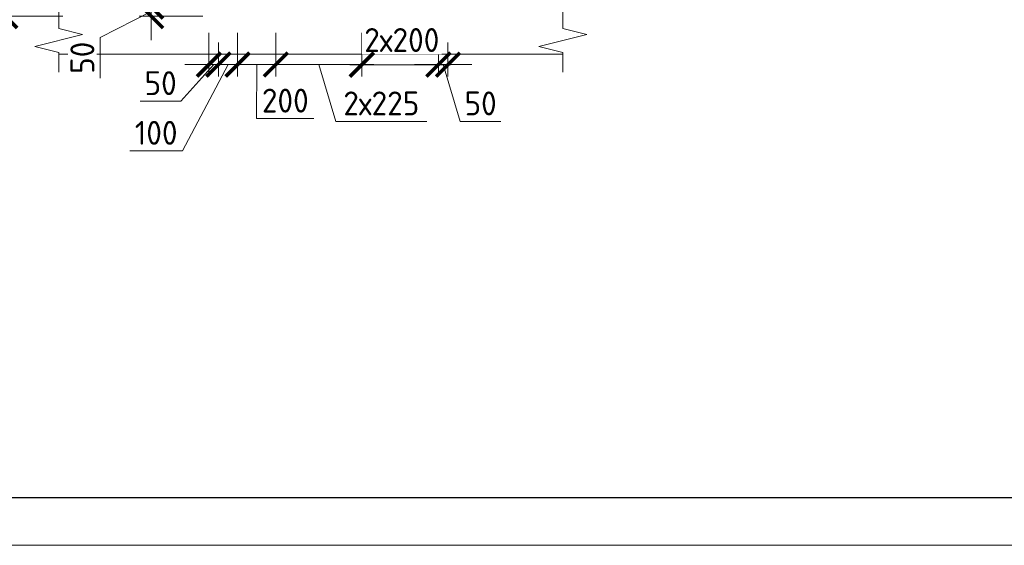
# Model space of a CAD drawing. Header units: millimetres. Extents: x 369815 to 1481759, y -423071 to -27917.
# Tile 194 of 256: x 547729 to 558024, y -265573 to -260074. Entities that reach past the tile are written whole.
import ezdxf

# ---------------------------------------------------------------- set-up
doc = ezdxf.new("R2010")
doc.units = ezdxf.units.MM
doc.linetypes.add('01 Штриховая _4 мм_', pattern=[6, 3.5, -2.5])
for name, color, linetype, lineweight in [('AF_Perekritie', 90, 'Continuous', 18), ('AF_Stena', 90, 'Continuous', 18), ('KR_Fundament', 253, 'Continuous', 18), ('Выноски', 20, 'Continuous', 20), ('размер', 1, 'Continuous', 25), ('РАЗМЕРЫ', 1, 'Continuous', 9), ('Текст', 7, 'Continuous', 25), ('ТОНКИЕ', 7, 'Continuous', 9)]:
    doc.layers.add(name, color=color, linetype=linetype, lineweight=lineweight)
doc.layers.add('ТОЛСТЫЕ_ОСНОВНЫЕ', color=6, linetype='Continuous')
doc.styles.add('GOST-2.304_Type-B', font='GOST_Common.ttf')
doc.styles.add('ГОСТ', font='GOST_Common.ttf')
doc.dimstyles.new('мой 25', dxfattribs={"dimscale": 100, "dimtxt": 2.5, "dimasz": 2.5, "dimexe": 1.25, "dimexo": 0.625, "dimtad": 1, "dimdec": 0, "dimlfac": 0.5, "dimtxsty": 'GOST-2.304_Type-B', "dimblk": 'ARCHTICK', "dimcen": 2.5, "dimdle": 1.25, "dimaunit": 1, "dimadec": 1, "dimazin": 2, "dimtfac": 1, "dimtdec": 0, "dimtmove": 1, "dimatfit": 3, "dimfxl": 6, "dimfxlon": 1, "dimtfill": 1, "dimlwd": -1, "dimlwe": -1, "dimarcsym": 0})

# ---------------------------------------------------------------- blocks, each defined once
blk = doc.blocks.new('штамп кж1.1')
at = {"layer": 'Текст', "color": 7, "attachment_point": 1, "style": 'ГОСТ'}
for s, width, heights, insert, char_height in [('\\pi594.35517;{\\fTimes New Roman|b0|i0|c204|p18;\\C256;Строительство жилого комплекса со  встроенными помещениями \\P\\pi1441.86779;общественного-делового, коммерческого назначения и \\P\\pi41.3631;поликлиническим учреждением по адресу: г. Чита, ул. 1-я Коллективная}', 11543.07, [0], (411117, -81801), 250), ('\\pi389.01406;{\\fTimes New Roman|b0|i0|c204|p18;\\C256;«Жилой дом со встроенными помещениями \\P\\pi641.91601;общественно-делового и коммерческого \\P\\pi302.06381;назначения на первом этаже здания», поз. 3.1\\P}', 7000, [1500], (410844, -83331), 225)]:
    blk.add_mtext_dynamic_manual_height_columns(s, width=width, gutter_width=12.5, heights=heights, dxfattribs=dict(at, insert=insert, char_height=char_height))
blk = doc.blocks.new('*U78')
at = {"layer": 'ТОЛСТЫЕ_ОСНОВНЫЕ', "color": 6}
blk.add_lwpolyline([(20, 5), (415, 5), (415, 292), (20, 292)], close=True, dxfattribs=at)
at = {"layer": 'ТОНКИЕ'}
blk.add_lwpolyline([(0, 0), (420, 0), (420, 297), (0, 297)], close=True, dxfattribs=at)
blk = doc.blocks.new('_ArchTick')
at = {"color": 0, "linetype": 'ByBlock', "const_width": 0.15}
blk.add_lwpolyline([(-0.5, -0.5), (0.5, 0.5)], dxfattribs=at)
blk = doc.blocks.new('*D872')
at = {"layer": 'DEFPOINTS', "color": 0, "transparency": 16777216}
for p in [(548497, -254437), (547578, -260037), (549055, -260037)]:
    blk.add_point(p, dxfattribs=at)
at = {"layer": 'РАЗМЕРЫ', "color": 0, "linetype": 'Continuous', "transparency": 16777216}
for p, q in [((547578, -254312), (547578, -260162)), ((548178, -254437), (547453, -254437)), ((548178, -260037), (547453, -260037))]:
    blk.add_line(p, q, dxfattribs=at)
at = {"layer": 'РАЗМЕРЫ', "color": 0, "transparency": 16777216, "xscale": 250, "yscale": 250, "zscale": 250}
for p, rotation in [((547578, -254437), 90), ((547578, -260037), 270)]:
    blk.add_blockref('_ArchTick', p, dxfattribs=dict(at, rotation=rotation))
at = {"layer": 'РАЗМЕРЫ', "color": 0, "transparency": 16777216, "insert": (547390, -257237), "char_height": 250, "attachment_point": 5, "rotation": 90, "style": 'GOST-2.304_Type-B', "bg_fill": 3, "box_fill_scale": 1.1, "bg_fill_color": 256, "bg_fill_true_color": 13158600, "bg_fill_transparency": 0}
blk.add_mtext('2800', dxfattribs=at)
blk = doc.blocks.new('*D853')
at = {"layer": 'DEFPOINTS', "color": 0, "transparency": 16777216}
for p in [(549102, -259937), (549707, -259937), (549707, -260037)]:
    blk.add_point(p, dxfattribs=at)
at = {"layer": 'РАЗМЕРЫ', "color": 0, "linetype": 'Continuous', "transparency": 16777216}
for p, q in [((549102, -259937), (549102, -259687)), ((549644, -259937), (548977, -259937)), ((549102, -260037), (549102, -259937)), ((549102, -260037), (549102, -259937)), ((549102, -259987), (548571, -260260)), ((549644, -260037), (548977, -260037)), ((549102, -260037), (549102, -260287)), ((548571, -260260), (548571, -260685))]:
    blk.add_line(p, q, dxfattribs=at)
at = {"layer": 'РАЗМЕРЫ', "color": 0, "transparency": 16777216, "xscale": 250, "yscale": 250, "zscale": 250}
for p, rotation in [((549102, -259937), 270), ((549102, -260037), 90)]:
    blk.add_blockref('_ArchTick', p, dxfattribs=dict(at, rotation=rotation))
at = {"layer": 'РАЗМЕРЫ', "color": 0, "transparency": 16777216, "insert": (548384, -260473), "char_height": 250, "attachment_point": 5, "rotation": 90, "style": 'GOST-2.304_Type-B', "bg_fill": 3, "box_fill_scale": 1.1, "bg_fill_color": 256, "bg_fill_true_color": 13158600, "bg_fill_transparency": 0}
blk.add_mtext('50', dxfattribs=at)
blk = doc.blocks.new('*D885')
at = {"layer": 'DEFPOINTS', "color": 0, "transparency": 16777216}
for p in [(550007, -260149), (550407, -260149), (550007, -260544)]:
    blk.add_point(p, dxfattribs=at)
at = {"layer": 'РАЗМЕРЫ', "color": 0, "linetype": 'Continuous', "transparency": 16777216}
for p, q in [((550007, -260212), (550007, -260669)), ((550407, -260212), (550407, -260669)), ((550532, -260544), (549882, -260544)), ((550207, -260544), (550206, -261109)), ((550206, -261109), (550806, -261109))]:
    blk.add_line(p, q, dxfattribs=at)
at = {"layer": 'РАЗМЕРЫ', "color": 0, "transparency": 16777216, "xscale": 250, "yscale": 250, "zscale": 250, "rotation": 180}
blk.add_blockref('_ArchTick', (550007, -260544), dxfattribs=at)
at = {"layer": 'РАЗМЕРЫ', "color": 0, "transparency": 16777216, "xscale": 250, "yscale": 250, "zscale": 250}
blk.add_blockref('_ArchTick', (550407, -260544), dxfattribs=at)
at = {"layer": 'РАЗМЕРЫ', "color": 0, "transparency": 16777216, "insert": (550506, -260921), "char_height": 250, "attachment_point": 5, "style": 'GOST-2.304_Type-B', "bg_fill": 3, "box_fill_scale": 1.1, "bg_fill_color": 256, "bg_fill_true_color": 13158600, "bg_fill_transparency": 0}
blk.add_mtext('200', dxfattribs=at)
blk = doc.blocks.new('*D886')
at = {"layer": 'DEFPOINTS', "color": 0, "transparency": 16777216}
for p in [(550407, -260149), (551306, -260249), (551306, -260544)]:
    blk.add_point(p, dxfattribs=at)
at = {"layer": 'РАЗМЕРЫ', "color": 0, "linetype": 'Continuous', "transparency": 16777216}
for p, q in [((550407, -260212), (550407, -260669)), ((551306, -260312), (551306, -260669)), ((550282, -260544), (551431, -260544)), ((550857, -260544), (551035, -261138)), ((551035, -261138), (551985, -261138))]:
    blk.add_line(p, q, dxfattribs=at)
at = {"layer": 'РАЗМЕРЫ', "color": 0, "transparency": 16777216, "xscale": 250, "yscale": 250, "zscale": 250, "rotation": 180}
blk.add_blockref('_ArchTick', (550407, -260544), dxfattribs=at)
at = {"layer": 'РАЗМЕРЫ', "color": 0, "transparency": 16777216, "xscale": 250, "yscale": 250, "zscale": 250}
blk.add_blockref('_ArchTick', (551306, -260544), dxfattribs=at)
at = {"layer": 'РАЗМЕРЫ', "color": 0, "transparency": 16777216, "insert": (551510, -260950), "char_height": 250, "attachment_point": 5, "style": 'GOST-2.304_Type-B', "bg_fill": 3, "box_fill_scale": 1.1, "bg_fill_color": 256, "bg_fill_true_color": 13158600, "bg_fill_transparency": 0}
blk.add_mtext('2х225', dxfattribs=at)
blk = doc.blocks.new('*D887')
at = {"layer": 'DEFPOINTS', "color": 0, "transparency": 16777216}
for p in [(552107, -260149), (552207, -260249), (552207, -260544)]:
    blk.add_point(p, dxfattribs=at)
at = {"layer": 'РАЗМЕРЫ', "color": 0, "linetype": 'Continuous', "transparency": 16777216}
for p, q in [((552107, -260212), (552107, -260669)), ((552207, -260312), (552207, -260669)), ((552107, -260544), (551857, -260544)), ((552107, -260544), (552207, -260544)), ((552107, -260544), (552207, -260544)), ((552157, -260544), (552335, -261138)), ((552207, -260544), (552457, -260544)), ((552335, -261138), (552760, -261138))]:
    blk.add_line(p, q, dxfattribs=at)
at = {"layer": 'РАЗМЕРЫ', "color": 0, "transparency": 16777216, "xscale": 250, "yscale": 250, "zscale": 250}
blk.add_blockref('_ArchTick', (552107, -260544), dxfattribs=at)
at = {"layer": 'РАЗМЕРЫ', "color": 0, "transparency": 16777216, "xscale": 250, "yscale": 250, "zscale": 250, "rotation": 180}
blk.add_blockref('_ArchTick', (552207, -260544), dxfattribs=at)
at = {"layer": 'РАЗМЕРЫ', "color": 0, "transparency": 16777216, "insert": (552548, -260950), "char_height": 250, "attachment_point": 5, "style": 'GOST-2.304_Type-B', "bg_fill": 3, "box_fill_scale": 1.1, "bg_fill_color": 256, "bg_fill_true_color": 13158600, "bg_fill_transparency": 0}
blk.add_mtext('50', dxfattribs=at)
blk = doc.blocks.new('*D883')
at = {"layer": 'DEFPOINTS', "color": 0, "transparency": 16777216}
blk.add_point((551306, -260545), dxfattribs=at)
at = {"layer": 'РАЗМЕРЫ', "color": 0, "linetype": 'Continuous', "transparency": 16777216}
for p, q in [((551306, -260213), (551306, -260670)), ((552107, -260307), (552107, -260670)), ((552232, -260545), (551181, -260545))]:
    blk.add_line(p, q, dxfattribs=at)
at = {"layer": 'РАЗМЕРЫ', "color": 0, "transparency": 16777216, "insert": (551724, -260287), "char_height": 250, "attachment_point": 5, "style": 'GOST-2.304_Type-B', "bg_fill": 3, "box_fill_scale": 1.1, "bg_fill_color": 256, "bg_fill_true_color": 13158600, "bg_fill_transparency": 0}
blk.add_mtext('2х200', dxfattribs=at)
at = {"layer": 'DEFPOINTS', "color": 0, "transparency": 16777216}
for p in [(551306, -260150), (552107, -260244)]:
    blk.add_point(p, dxfattribs=at)
at = {"layer": 'РАЗМЕРЫ', "color": 0, "transparency": 16777216, "xscale": 250, "yscale": 250, "zscale": 250, "rotation": 180}
blk.add_blockref('_ArchTick', (551306, -260545), dxfattribs=at)
at = {"layer": 'РАЗМЕРЫ', "color": 0, "transparency": 16777216, "xscale": 250, "yscale": 250, "zscale": 250}
blk.add_blockref('_ArchTick', (552107, -260545), dxfattribs=at)
blk = doc.blocks.new('*D884')
at = {"layer": 'DEFPOINTS', "color": 0, "transparency": 16777216}
for p in [(549707, -260149), (549807, -260249), (549807, -260544)]:
    blk.add_point(p, dxfattribs=at)
at = {"layer": 'РАЗМЕРЫ', "color": 0, "linetype": 'Continuous', "transparency": 16777216}
for p, q in [((549707, -260212), (549707, -260669)), ((549807, -260312), (549807, -260669)), ((549757, -260544), (549414, -260925)), ((549707, -260544), (549457, -260544)), ((549707, -260544), (549807, -260544)), ((549707, -260544), (549807, -260544)), ((549807, -260544), (550057, -260544)), ((549414, -260925), (548989, -260925))]:
    blk.add_line(p, q, dxfattribs=at)
at = {"layer": 'РАЗМЕРЫ', "color": 0, "transparency": 16777216, "xscale": 250, "yscale": 250, "zscale": 250}
blk.add_blockref('_ArchTick', (549707, -260544), dxfattribs=at)
at = {"layer": 'РАЗМЕРЫ', "color": 0, "transparency": 16777216, "xscale": 250, "yscale": 250, "zscale": 250, "rotation": 180}
blk.add_blockref('_ArchTick', (549807, -260544), dxfattribs=at)
at = {"layer": 'РАЗМЕРЫ', "color": 0, "transparency": 16777216, "insert": (549202, -260738), "char_height": 250, "attachment_point": 5, "style": 'GOST-2.304_Type-B', "bg_fill": 3, "box_fill_scale": 1.1, "bg_fill_color": 256, "bg_fill_true_color": 13158600, "bg_fill_transparency": 0}
blk.add_mtext('50', dxfattribs=at)
blk = doc.blocks.new('*D882')
at = {"layer": 'DEFPOINTS', "color": 0, "transparency": 16777216}
for p in [(549807, -260249), (550007, -260406), (550007, -260544)]:
    blk.add_point(p, dxfattribs=at)
at = {"layer": 'РАЗМЕРЫ', "color": 0, "linetype": 'Continuous', "transparency": 16777216}
for p, q in [((549807, -260312), (549807, -260669)), ((550007, -260468), (550007, -260669)), ((549907, -260544), (549431, -261445)), ((549682, -260544), (550132, -260544)), ((549431, -261445), (548881, -261445))]:
    blk.add_line(p, q, dxfattribs=at)
at = {"layer": 'РАЗМЕРЫ', "color": 0, "transparency": 16777216, "xscale": 250, "yscale": 250, "zscale": 250, "rotation": 180}
blk.add_blockref('_ArchTick', (549807, -260544), dxfattribs=at)
at = {"layer": 'РАЗМЕРЫ', "color": 0, "transparency": 16777216, "xscale": 250, "yscale": 250, "zscale": 250}
blk.add_blockref('_ArchTick', (550007, -260544), dxfattribs=at)
at = {"layer": 'РАЗМЕРЫ', "color": 0, "transparency": 16777216, "insert": (549156, -261258), "char_height": 250, "attachment_point": 5, "style": 'GOST-2.304_Type-B', "bg_fill": 3, "box_fill_scale": 1.1, "bg_fill_color": 256, "bg_fill_true_color": 13158600, "bg_fill_transparency": 0}
blk.add_mtext('100', dxfattribs=at)

msp = doc.modelspace()

# ---------------------------------------------------------------- linework, layer by layer
at = {"layer": 'AF_Perekritie', "linetype": '01 Штриховая _4 мм_', "lineweight": 9}
msp.add_line((553408.5, -260436.7, 3100), (553327.1, -260436.7, 3100), dxfattribs=at)
at = {"layer": 'AF_Stena', "lineweight": 20, "elevation": 3100}
for points in [[(553408.5, -260111.7), (553408.5, -259961.7)], [(553408.5, -260111.7), (553408.5, -260166.7)], [(553408.5, -260166.7), (553658.5, -260229.2)], [(548386.2, -260229.2), (547886.2, -260354.2)], [(553658.5, -260229.2), (553158.5, -260354.2)], [(547886.2, -260354.2), (548136.2, -260416.7)], [(553158.5, -260354.2), (553408.5, -260416.7)], [(548136.2, -260416.7), (548136.2, -260471.7)], [(548136.2, -260471.7), (548136.2, -260621.7)], [(553408.5, -260416.7), (553408.5, -260471.7)], [(553408.5, -260471.7), (553408.5, -260621.7)]]:
    msp.add_lwpolyline(points, dxfattribs=at)
at = {"layer": 'KR_Fundament', "lineweight": 9}
msp.add_line((548136.2, -260436.7, 3100), (553327, -260436.7, 3100), dxfattribs=at)

# ---------------------------------------------------------------- block references
at = {"xscale": 100, "yscale": 100, "zscale": 100}
msp.add_blockref('*U78', (542900.4, -265573.2, 3100), dxfattribs=at)
at = {"layer": 'размер'}
msp.add_blockref('штамп кж1.1', (116435.2, -178938.9, 3100), dxfattribs=at)

# ---------------------------------------------------------------- texts
at = {"layer": 'Текст', "color": 7, "char_height": 250, "attachment_point": 1, "style": 'ГОСТ'}
for s, insert in [('\\pi3500;{\\C0;\\P\\pi1309.09091;План пилонов} 6-13-го этажа{\\H1.83333x; }', (483420.8, -263573.2, 3100)), ('\\pi3500;{\\C256;\\P\\pi2159.09091;Пилон П1 (6-13 ЭТ)}', (527293.5, -263573.2, 3100))]:
    msp.add_mtext_dynamic_manual_height_columns(s, width=7000, gutter_width=12.5, heights=[1500], dxfattribs=dict(at, insert=insert))

# ---------------------------------------------------------------- next in the draw order: dimensions: what is measured, and where the dimension line sits
at = {"layer": 'РАЗМЕРЫ', "color": 146}
dim = msp.add_linear_dim(base=(547577.7, -260036.7, 3100), p1=(548496.7, -254436.7, 3100), p2=(549055.4, -260036.7, 3100), angle=90, dimstyle='мой 25', dxfattribs=at)
dim.commit()
dim.dimension.update_dxf_attribs({"geometry": '*D872', "text_midpoint": (547390.2, -257236.7, 3100)})
at = {"layer": 'РАЗМЕРЫ', "color": 146, "true_color": 0x006272}
dim = msp.add_linear_dim(base=(550007, -260544.1, 3100), p1=(550407, -260149.3, 3100), p2=(550007, -260149.3, 3100), angle=180, text='200', dimstyle='мой 25', dxfattribs=at)
dim.commit()
dim.dimension.update_dxf_attribs({"geometry": '*D885', "text_midpoint": (550268.1, -261108.5, 3100), "dimtype": 160})

# ---------------------------------------------------------------- next in the draw order: linework, layer by layer
at = {"layer": 'AF_Stena', "lineweight": 20, "elevation": 3100}
for points in [[(548136.2, -260113.7), (548136.2, -259963.7)], [(548136.2, -260111.7), (548136.2, -260166.7)], [(548136.2, -260166.7), (548386.2, -260229.2)]]:
    msp.add_lwpolyline(points, dxfattribs=at)

# ---------------------------------------------------------------- next in the draw order: dimensions: what is measured, and where the dimension line sits
at = {"layer": 'РАЗМЕРЫ', "color": 146, "true_color": 0x006272}
dim = msp.add_linear_dim(base=(551306.3, -260544.1, 3100), p1=(550407, -260149.3, 3100), p2=(551306.3, -260249.3, 3100), angle=180, text='2х225', dimstyle='мой 25', dxfattribs=at)
dim.commit()
dim.dimension.update_dxf_attribs({"geometry": '*D886', "text_midpoint": (551097.3, -260950.3, 3100)})

# ---------------------------------------------------------------- next in the draw order: dimensions: what is measured, and where the dimension line sits
dim = msp.add_linear_dim(base=(549102.3, -259936.9, 3100), p1=(549707, -260036.7, 3100), p2=(549707, -259936.9, 3100), angle=90, dimstyle='мой 25', dxfattribs=at)
dim.commit()
dim.dimension.update_dxf_attribs({"geometry": '*D853', "text_midpoint": (548571, -260322.6, 3100), "dimtype": 160})
dim = msp.add_linear_dim(base=(552207, -260544.1, 3100), p1=(552107, -260149.3, 3100), p2=(552207, -260249.3, 3100), angle=180, dimstyle='мой 25', dxfattribs=at)
dim.commit()
dim.dimension.update_dxf_attribs({"geometry": '*D887', "text_midpoint": (552397.6, -260950.3, 3100)})

# ---------------------------------------------------------------- next in the draw order: dimensions: what is measured, and where the dimension line sits
dim = msp.add_linear_dim(base=(549807, -260544.1, 3100), p1=(549707, -260149.3, 3100), p2=(549807, -260249.3, 3100), angle=180, dimstyle='мой 25', dxfattribs=at)
dim.commit()
dim.dimension.update_dxf_attribs({"geometry": '*D884', "text_midpoint": (549351.9, -260925.3, 3100), "dimtype": 160})
dim = msp.add_linear_dim(base=(551306.3, -260544.8, 3100), p1=(552107, -260244.1, 3100), p2=(551306.3, -260150, 3100), angle=180, text='2х200', dimstyle='мой 25', override={"dimlfac": 0.25}, dxfattribs=at)
dim.commit()
dim.dimension.update_dxf_attribs({"geometry": '*D883', "text_midpoint": (551724, -260474.9, 3100), "dimtype": 160})

# ---------------------------------------------------------------- next in the draw order: dimensions: what is measured, and where the dimension line sits
dim = msp.add_linear_dim(base=(550007, -260544.1, 3100), p1=(549807, -260249.3, 3100), p2=(550007, -260405.6, 3100), angle=180, dimstyle='мой 25', dxfattribs=at)
dim.commit()
dim.dimension.update_dxf_attribs({"geometry": '*D882', "text_midpoint": (549368.3, -261445.2, 3100), "dimtype": 160})

# ---------------------------------------------------------------- next in the draw order: block references
at = {"layer": 'размер'}
msp.add_blockref('штамп кж1.1', (72562.5, -178938.9, 3100), dxfattribs=at)

# ---------------------------------------------------------------- next in the draw order: texts
at = {"layer": 'Выноски', "color": 240, "true_color": 0xed1f24, "insert": (476910.2, -258286.3), "char_height": 250, "width": 18219.66, "attachment_point": 1, "style": 'ГОСТ'}
msp.add_mtext('\\pi-500,l500;В выделенной области представлена замененная ( актуальная) версия. Содержание изменения см. в листе разрешения на внесение изменений{\\H1.025x; }', dxfattribs=at)

doc.saveas('drawing.dxf')
